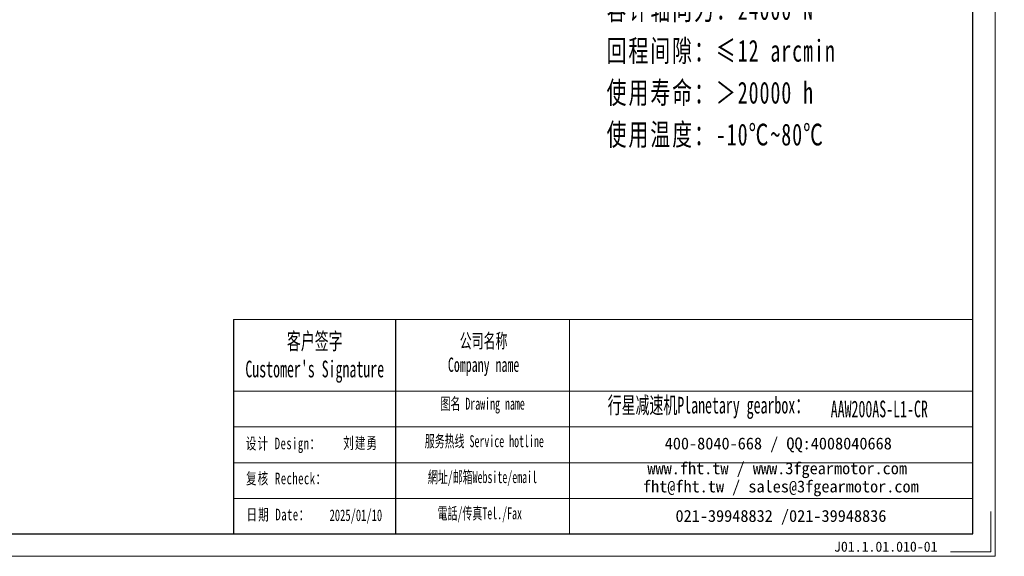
# Model space of a CAD drawing. Header units: millimetres. Extents: x 0 to 1302, y 19 to 930.
# Tile 3 of 7: x 625 to 1302, y 19 to 388. Entities that reach past the tile are written whole.
import ezdxf

# ---------------------------------------------------------------- set-up
doc = ezdxf.new("R2010")
doc.units = ezdxf.units.MM
doc.layers.add('6文字层', color=3, linetype='Continuous')
doc.layers.add('7标注层', color=4, linetype='Continuous')
for name, color, linetype, lineweight in [('SLD-0', 7, 'Continuous', 18), ('图框_外框线', 7, 'Continuous', 18), ('尺寸线层', 3, 'Continuous', 18)]:
    doc.layers.add(name, color=color, linetype=linetype, lineweight=lineweight)
doc.styles.add('SLDTEXTSTYLE4', font='SimSun.ttf', dxfattribs={"width": 0.611111})
doc.styles.get("Standard").update_dxf_attribs({"font": 'SimSun.ttf'})
doc.styles.add('标准', font='SimSun.ttf', dxfattribs={"width": 0.667})
doc.styles.add('样式 1', font='SimSun.ttf')

msp = doc.modelspace()

# ---------------------------------------------------------------- linework, layer by layer
msp.add_line((883.50256, 181.76285), (883.50256, 34.45047))
at = {"layer": '7标注层', "color": 0}
msp.add_line((772.37838, 181.76285), (772.37838, 34.47566), dxfattribs=at)
at = {"layer": '图框_外框线'}
for p, q in [((772.37838, 181.76285), (883.50256, 181.76285)), ((883.50256, 181.76285), (883.50256, 34.47566)), ((883.50256, 181.76285), (1280.24782, 181.76285)), ((1003.23139, 181.76285), (1003.23139, 34.47566)), ((772.37838, 132.613), (883.50256, 132.613)), ((883.50256, 132.613), (1280.24782, 132.613)), ((772.37838, 108.03807), (1280.24782, 108.03807)), ((772.37838, 83.46315), (1280.24782, 83.46315)), ((772.37838, 58.88822), (1280.24782, 58.88822))]:
    msp.add_line(p, q, dxfattribs=at)
at = {"layer": '图框_外框线', "color": 3}
msp.add_lwpolyline([(6.83199, 19.1333), (1295.59018, 19.1333), (1295.59018, 930.46945), (6.83199, 930.46945)], close=True, dxfattribs=at)
at = {"layer": '图框_外框线', "color": 3, "lineweight": 25}
msp.add_lwpolyline([(83.54378, 34.47566), (1280.24782, 34.47566), (1280.24782, 915.12709), (83.54378, 915.12709)], close=True, dxfattribs=at)
at = {"layer": '图框_外框线', "color": 3}
msp.add_lwpolyline([(1292.52171, 49.81802), (1292.52171, 22.20177), (1264.90546, 22.20177)], dxfattribs=at)

# ---------------------------------------------------------------- texts
at = {"layer": '6文字层', "insert": (1184.83825, 29.26308), "char_height": 6.9653238, "width": 43.0899038, "attachment_point": 1, "style": '样式 1'}
msp.add_mtext('J01.1.01.010-01', dxfattribs=at)
at = {"layer": 'SLD-0', "color": 1, "attachment_point": 2}
for s, insert, char_height, width, style in [("{\\fSimSun|b1|i0|c134|p2;客户签字\\PCustomer's Signature}", (828.13201, 172.66994), 11.468299, 142.6668216, 'SLDTEXTSTYLE4'), ('{\\fSimSun|b1|i0|c134|p2;公司名称\\PCompany name}', (944.12634, 172.06115), 9.8299705, 127.2674265, 'SLDTEXTSTYLE4'), ('{\\fSimSun|b1|i0|c134|p2;图名 Drawing name}', (943.45441, 128.08296), 8.1916421, 104.7603253, 'SLDTEXTSTYLE4'), ('{\\fSimSun|b1|i0|c134|p2;  \\H1.1667x;行星减速机Planetary gearbox\\fSimSun|b0|i0|c134|p2;：}', (1094.47247, 128.71485), 9.8299705, 154.6022386, 'SLDTEXTSTYLE4'), ('\\pt57.34149;{\\fSimSun|b1|i0|c134|p2;\\C256;AAW200AS-L1-CR}', (1215.91754, 126.10494), 11.468299, 83.4603157, 'SLDTEXTSTYLE4'), ('{\\fNSimSun|b0|i0|c134|p49;\\T1.1;设计 \\fNSimSun|b0|i0|c0|p49;Design\\fNSimSun|b0|i0|c134|p49;：}', (806.63013, 100.63998), 7.96037, 75.5805311, '标准'), ('{\\fNSimSun|b0|i0|c134|p49;\\T1.1;刘建勇}', (859.68154, 100.9469), 7.96037, 75.5805311, '标准'), ('{\\fSimSun|b1|i0|c134|p2;服务热线 Service hotline}', (944.61604, 102.32451), 8.1916421, 116.7130665, 'SLDTEXTSTYLE4'), ('{\\fNSimSun|b0|i0|c134|p49;\\T1.1;复核 \\fNSimSun|b0|i0|c0|p49;Recheck\\fNSimSun|b0|i0|c134|p49;：}', (808.7893, 76.60086), 7.96037, 75.5805311, '标准'), ('{\\fSimSun|b1|i0|c134|p2;網址/邮箱Website/email}', (943.34053, 77.64437), 8.1916421, 121.4873167, 'SLDTEXTSTYLE4'), ('{\\fNSimSun|b0|i0|c134|p49;\\T1.1;日期 Date：}', (803.13873, 51.78495), 7.96037, 75.5805311, '标准'), ('{\\fNSimSun|b0|i0|c134|p49;2025/01/10}', (856.3736, 51.34517), 7.96037, 75.5805311, '标准'), ('{\\fSimSun|b1|i0|c134|p2;電話/传真Tel./Fax}', (941.50523, 52.77182), 8.1916421, 122.948453, 'SLDTEXTSTYLE4')]:
    msp.add_mtext(s, dxfattribs=dict(at, insert=insert, char_height=char_height, width=width, style=style))
at = {"layer": 'SLD-0', "color": 1, "char_height": 8.1916421, "attachment_point": 2}
for s, insert, width in [('{\\fSimSun|b1|i0|c134|p2;400-8040-668 / QQ:4008040668}', (1146.54312, 100.75928), 238.5030128), ('{\\fSimSun|b1|i0|c134|p2;www.fht.tw / www.3fgearmotor.com }', (1145.78781, 83.69719), 238.7715012), ('\\pt98.29971;{\\fSimSun|b1|i0|c134|p2;fht@fht.tw / sales@3fgearmotor.com }', (1148.28429, 71.22349), 238.7715012), ('{\\fSimSun|b1|i0|c134|p2;021-39948832 /021-39948836 }', (1148.36995, 50.98078), 182.3201036)]:
    msp.add_mtext(s, dxfattribs=dict(at, insert=insert, width=width))
at = {"layer": '尺寸线层', "insert": (1028.63267, 575.3367), "char_height": 15, "width": 219.0555242, "attachment_point": 1, "line_spacing_factor": 1.15057, "style": '标准'}
msp.add_mtext('{\\T1.1;性能参数：\\P减速比：1:6-20\\P额定输出力矩：1500 N.m\\P最大加速力矩：1.5倍额定扭矩\\P额定输入转速：3000 rpm\\P容许径向力：24000 N\\P容许轴向力：24000 N\\P回程间隙：≤12 arcmin\\P使用寿命：＞20000 h\\P使用温度：-10℃~80℃}', dxfattribs=at)

doc.saveas('drawing.dxf')
